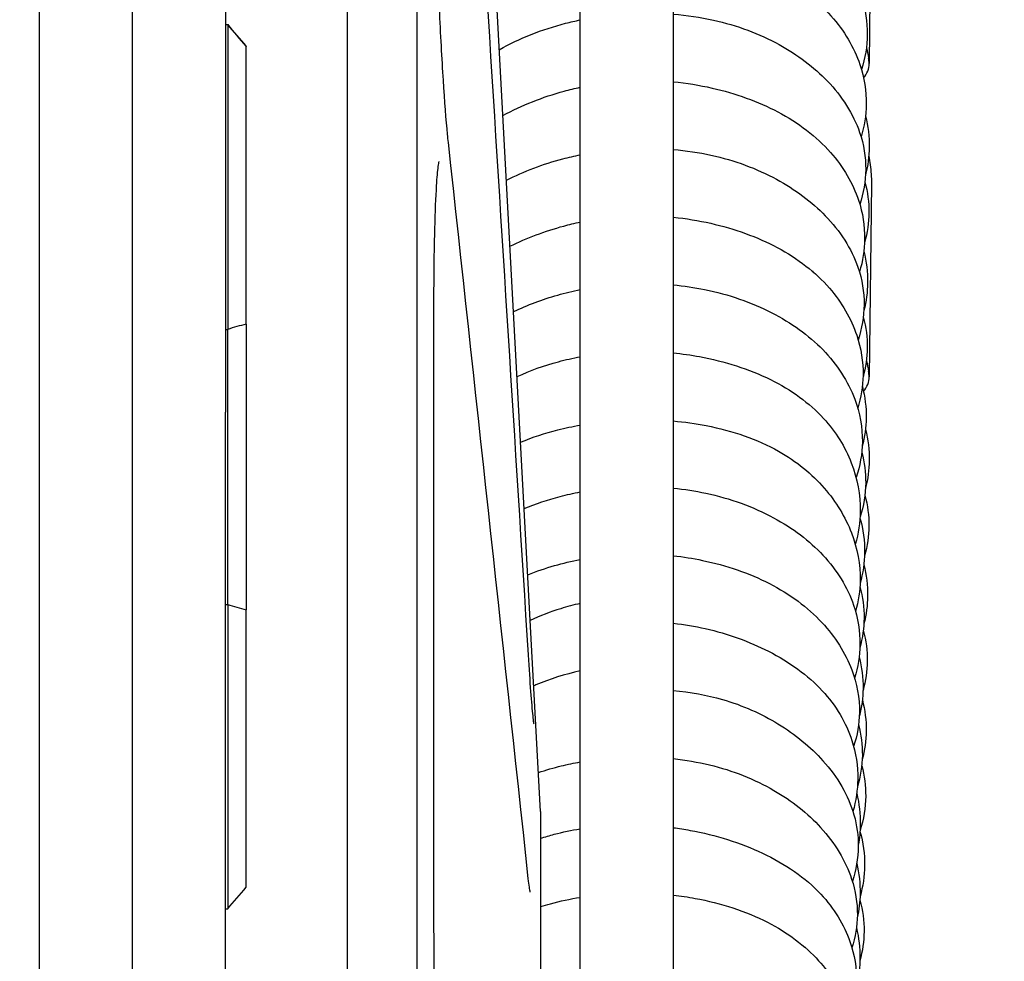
# Model space of a CAD drawing. Header units: millimetres. Extents: x 49320 to 60117, y -4209 to 20568.
# Tile 58 of 252: x 52407.69 to 52411.92, y -1960.3 to -1956.25. Entities that reach past the tile are written whole.
import ezdxf

# ---------------------------------------------------------------- set-up
doc = ezdxf.new("R2010")
doc.units = ezdxf.units.MM
doc.layers.add('_mt_hatch żelbet', color=8, linetype='Continuous', lineweight=9)
doc.layers.add('_mt_widok', color=253, linetype='Continuous')
doc.layers.add('ARCATA', color=4, linetype='Continuous')

# ---------------------------------------------------------------- blocks, each defined once
blk = doc.blocks.new('WINDA 1 DZ')
at = {"layer": 'ARCATA', "color": 5, "true_color": 0x1414ff}
for p, q in [((172.525, 65.0677), (172.525, 88.1177)), ((172.525, 65.0696), (172.525, 88.1158)), ((172.825, 65.0677), (172.825, 88.1177)), ((173.3548, 78.3427), (172.825, 88.1177)), ((173.525, 65.3942), (173.525, 87.7172)), ((173.925, 87.7172), (173.925, 65.3942)), ((171.2, 83.5191), (171.2, 76.4648)), ((171.2, 83.5191), (171.2, 76.4648)), ((172, 82.7227), (172, 80.059)), ((172, 82.7227), (172, 80.059)), ((174.7764, 82.3877), (174.7668, 81.5573)), ((171.6, 82.212), (171.6, 77.3474)), ((171.6, 82.212), (171.6, 77.3474)), ((172, 81.7242), (172.01, 81.7242)), ((172, 81.7242), (172.01, 81.7242)), ((172, 81.7238), (172.01, 81.7238)), ((172, 81.7238), (172.01, 81.7238)), ((172.01, 81.7238), (172.01, 81.7242)), ((172.01, 81.7238), (172.01, 81.7242)), ((172.01, 81.7238), (172.01, 80.4144)), ((172.01, 81.7238), (172.01, 80.4144)), ((172.09, 81.6309), (172.09, 81.6305)), ((172.09, 81.6309), (172.09, 81.6305)), ((172.09, 80.4372), (172.09, 81.6305)), ((172.09, 80.4372), (172.09, 81.6305)), ((174.7764, 81.0415), (174.7668, 80.211)), ((172, 80.4144), (172.01, 80.4144)), ((172, 80.4144), (172.01, 80.4144)), ((172.01, 79.2325), (172.01, 80.4144)), ((172.01, 79.2325), (172.01, 80.4144)), ((172.09, 80.4372), (172.09, 79.2098)), ((172.09, 80.4372), (172.09, 79.2098)), ((172, 77.074), (172, 80.059)), ((172, 77.074), (172, 80.059)), ((172, 79.2325), (172.01, 79.2325)), ((172, 79.2325), (172.01, 79.2325)), ((172.01, 79.2325), (172.01, 77.9238)), ((172.01, 79.2325), (172.01, 77.9238)), ((172.09, 78.0171), (172.09, 79.2098)), ((172.09, 78.0171), (172.09, 79.2098)), ((173.3548, 78.3427), (173.3548, 74.8427)), ((173.3548, 78.3427), (173.3548, 74.8427)), ((172, 77.9238), (172.01, 77.9238)), ((172, 77.9238), (172.01, 77.9238))]:
    blk.add_line(p, q, dxfattribs=at)
for centre in [(174.6743, 81.5576), (174.6743, 80.2113)]:
    blk.add_arc(centre, 0.0925, 317.3493, 359.9302, dxfattribs=at)
for centre, major_axis, ratio, start_param, end_param in [((174.3455, 78.999), (3.1431, -3.6672), 0.000058, 2.37121, 2.40848), ((174.3455, 78.999), (3.1431, -3.6672), 0.000058, 2.37121, 2.40848), ((174.3455, 79.0001), (3.1431, -3.6663), 0.000118, 3.874912, 3.912181), ((174.3455, 79.0001), (3.1431, -3.6663), 0.000118, 3.874912, 3.912181), ((174.6743, 81.5576), (0.0925, -0.0001), 0.660332, 0, 0.093274), ((172.795, 80.4906), (0.1, 0), 0.380937, 6.28316, 6.283245), ((172.795, 80.4906), (0.1, 0), 0.380937, 6.28316, 6.283245), ((174.1103, 78.2119), (-2.7789, 1.711), 0.5492, 5.798146, 5.836466), ((174.1103, 78.2119), (-2.7789, 1.711), 0.5492, 5.798146, 5.836466), ((174.6743, 80.2113), (0.0925, -0.0001), 0.660332, 0, 0.093274), ((174.1103, 81.4363), (2.7787, 1.7132), 0.548878, 3.58808, 3.6264), ((174.1103, 81.4363), (2.7787, 1.7132), 0.548878, 3.58808, 3.6264), ((174.3455, 80.649), (-3.1431, -3.6672), 0.000058, 0.733113, 0.770383), ((174.3455, 80.649), (-3.1431, -3.6672), 0.000058, 0.733113, 0.770383)]:
    blk.add_ellipse(centre, major_axis=major_axis, ratio=ratio, start_param=start_param, end_param=end_param, dxfattribs=at)
for points in [[(172.9575, 84.5024), (173.072, 82.6734), (173.1866, 80.8444), (173.301, 79.0153)], [(172.9575, 84.5024), (173.072, 82.6734), (173.1866, 80.8444), (173.301, 79.0153)], [(174.7546, 81.6246), (174.7586, 81.6096), (174.762, 81.5945), (174.7645, 81.5793)], [(172.9571, 81.2179), (173.0716, 80.1634), (173.1862, 79.1089), (173.3006, 78.0544)], [(172.9571, 81.2179), (173.0716, 80.1634), (173.1862, 79.1089), (173.3006, 78.0544)], [(174.5259, 80.6629), (174.5255, 80.6626), (174.5252, 80.6623), (174.5248, 80.662)], [(174.5261, 80.6609), (174.5262, 80.6612), (174.5264, 80.6614), (174.5265, 80.6617)], [(172.895, 80.4906), (172.895, 79.6712), (172.895, 78.8008), (172.895, 77.9225)], [(172.895, 80.4906), (172.895, 79.6712), (172.895, 78.8008), (172.895, 77.9225)], [(174.5208, 80.3725), (174.5205, 80.3722), (174.5201, 80.3719), (174.5197, 80.3716)], [(174.5208, 80.3707), (174.521, 80.371), (174.5211, 80.3713), (174.5213, 80.3716)], [(174.7546, 80.2783), (174.7586, 80.2633), (174.762, 80.2483), (174.7645, 80.2331)], [(174.4929, 77.7569), (174.4933, 77.7576), (174.4936, 77.7583), (174.494, 77.759)]]:
    blk.add_open_spline(points, degree=3, dxfattribs=at)
for points, knots in [([(172.895, 82.8167), (172.895, 82.7215), (172.8959, 82.6126), (172.8996, 82.3855), (172.9025, 82.2643), (172.9096, 82.0259), (172.914, 81.9056), (172.9239, 81.6828), (172.9295, 81.5771), (172.9412, 81.3946), (172.9474, 81.3148), (172.9547, 81.2404), (172.9559, 81.2288), (172.9571, 81.2179)], [0, 0, 0, 0, 0.361025, 0.361025, 0.720258, 0.720258, 1.076432, 1.076432, 1.427622, 1.427622, 1.772157, 1.772157, 1.839515, 1.839515, 1.839515, 1.839515]), ([(172.895, 82.8167), (172.895, 82.7215), (172.8959, 82.6126), (172.8996, 82.3855), (172.9025, 82.2643), (172.9096, 82.0259), (172.914, 81.9056), (172.9239, 81.6828), (172.9295, 81.5771), (172.9412, 81.3946), (172.9474, 81.3148), (172.9547, 81.2404), (172.9559, 81.2288), (172.9571, 81.2179)], [0, 0, 0, 0, 0.361025, 0.361025, 0.720258, 0.720258, 1.076432, 1.076432, 1.427622, 1.427622, 1.772157, 1.772157, 1.839515, 1.839515, 1.839515, 1.839515]), ([(173.925, 82.3505), (173.9862, 82.3458), (174.0465, 82.3371), (174.207, 82.3017), (174.3041, 82.2651), (174.4676, 82.1745), (174.5378, 82.1211), (174.657, 81.9959), (174.7053, 81.9208), (174.7505, 81.7896), (174.7593, 81.7351), (174.7581, 81.6311), (174.7493, 81.5801), (174.7332, 81.531)], [400.901181, 400.901181, 400.901181, 400.901181, 401.086261, 401.086261, 401.413473, 401.413473, 401.720454, 401.720454, 402.055212, 402.055212, 402.273995, 402.273995, 402.481789, 402.481789, 402.481789, 402.481789]), ([(173.925, 82.0604), (173.9845, 82.0551), (174.0431, 82.0459), (174.2, 82.0103), (174.2958, 81.9751), (174.4663, 81.8845), (174.5434, 81.8272), (174.6594, 81.6983), (174.7016, 81.6266), (174.7453, 81.4964), (174.7547, 81.4382), (174.7533, 81.3343), (174.746, 81.2873), (174.7321, 81.2415)], [394.720269, 394.720269, 394.720269, 394.720269, 394.900801, 394.900801, 395.223089, 395.223089, 395.552927, 395.552927, 395.868108, 395.868108, 396.105123, 396.105123, 396.296232, 396.296232, 396.296232, 396.296232]), ([(173.925, 81.7689), (173.9837, 81.7642), (174.0415, 81.7557), (174.199, 81.721), (174.2955, 81.6846), (174.4591, 81.5945), (174.5297, 81.5411), (174.6498, 81.4158), (174.6985, 81.3406), (174.7437, 81.209), (174.7524, 81.1544), (174.7512, 81.0507), (174.7426, 81), (174.7268, 80.9512)], [388.539588, 388.539588, 388.539588, 388.539588, 388.717147, 388.717147, 389.042499, 389.042499, 389.350357, 389.350357, 389.686007, 389.686007, 389.905131, 389.905131, 390.111736, 390.111736, 390.111736, 390.111736]), ([(173.1774, 81.6159), (173.2636, 81.6651), (173.3613, 81.7036), (173.4829, 81.7349), (173.5038, 81.7398), (173.525, 81.7442)], [387.7573482, 387.7573482, 387.7573482, 387.7573482, 388.0730175, 388.0730175, 388.1379171, 388.1379171, 388.1379171, 388.1379171]), ([(174.7663, 81.5636), (174.7662, 81.5661), (174.7659, 81.5685), (174.7657, 81.5709), (174.7653, 81.5737), (174.7649, 81.5765), (174.7645, 81.5793)], [0, 0, 0, 0, 0.02311203, 0.02311203, 0.02311203, 0.04939828, 0.04939828, 0.04939828, 0.04939828]), ([(173.1927, 81.3334), (173.2742, 81.3772), (173.3639, 81.4128), (173.4792, 81.4444), (173.502, 81.4499), (173.525, 81.4549)], [381.5939425, 381.5939425, 381.5939425, 381.5939425, 381.886318, 381.886318, 381.9570312, 381.9570312, 381.9570312, 381.9570312]), ([(173.925, 81.4783), (173.9817, 81.4728), (174.0376, 81.4638), (174.1926, 81.4286), (174.2891, 81.3937), (174.4626, 81.3022), (174.5409, 81.2427), (174.6555, 81.1128), (174.6968, 81.0424), (174.7392, 80.9151), (174.7479, 80.8586), (174.7467, 80.7556), (174.7394, 80.7076), (174.7252, 80.661)], [382.358907, 382.358907, 382.358907, 382.358907, 382.531501, 382.531501, 382.855511, 382.855511, 383.192948, 383.192948, 383.502514, 383.502514, 383.731667, 383.731667, 383.92718, 383.92718, 383.92718, 383.92718]), ([(174.7508, 81.3314), (174.762, 81.2872), (174.7674, 81.2421), (174.7664, 81.1578), (174.7611, 81.1178), (174.751, 81.0785)], [420.6564352, 420.6564352, 420.6564352, 420.6564352, 420.8408195, 420.8408195, 421.0039318, 421.0039318, 421.0039318, 421.0039318]), ([(173.2078, 81.0551), (173.2832, 81.0939), (173.3658, 81.125), (173.4752, 81.1536), (173.5, 81.1593), (173.525, 81.1644)], [375.4335831, 375.4335831, 375.4335831, 375.4335831, 375.6998389, 375.6998389, 375.776453, 375.776453, 375.776453, 375.776453]), ([(173.925, 81.1874), (173.9801, 81.1827), (174.0345, 81.1746), (174.1883, 81.141), (174.2844, 81.105), (174.4486, 81.0158), (174.52, 80.9625), (174.6413, 80.8373), (174.6907, 80.762), (174.7367, 80.6294), (174.7455, 80.5741), (174.7443, 80.4691), (174.7356, 80.4179), (174.7195, 80.3685)], [376.178029, 376.178029, 376.178029, 376.178029, 376.345096, 376.345096, 376.668689, 376.668689, 376.977799, 376.977799, 377.314364, 377.314364, 377.53658, 377.53658, 377.745581, 377.745581, 377.745581, 377.745581]), ([(174.7649, 81.1585), (174.7674, 81.1463), (174.7696, 81.1341), (174.775, 81.0952), (174.7767, 81.0683), (174.7764, 81.0415)], [2.7553889, 2.7553889, 2.7553889, 2.7553889, 2.8043191, 2.8043191, 2.9098715, 2.9098715, 2.9098715, 2.9098715]), ([(172.9173, 81.1364), (172.9173, 81.1364), (172.9172, 81.1358), (172.9162, 81.1314), (172.9149, 81.1238), (172.9111, 81.0948), (172.9086, 81.0664), (172.9034, 80.9827), (172.9008, 80.9198), (172.8968, 80.7659), (172.8955, 80.6704), (172.895, 80.5427), (172.895, 80.5168), (172.895, 80.4906)], [0.180125, 0.180125, 0.180125, 0.180125, 0.217653, 0.217653, 0.335939, 0.335939, 0.557217, 0.557217, 0.864824, 0.864824, 1.209418, 1.209418, 1.294564, 1.294564, 1.294564, 1.294564]), ([(172.9173, 81.1364), (172.9173, 81.1364), (172.9172, 81.1358), (172.9162, 81.1314), (172.9149, 81.1238), (172.9111, 81.0948), (172.9086, 81.0664), (172.9034, 80.9827), (172.9008, 80.9198), (172.8968, 80.7659), (172.8955, 80.6704), (172.895, 80.5427), (172.895, 80.5168), (172.895, 80.4906)], [0.180125, 0.180125, 0.180125, 0.180125, 0.217653, 0.217653, 0.335939, 0.335939, 0.557217, 0.557217, 0.864824, 0.864824, 1.209418, 1.209418, 1.294564, 1.294564, 1.294564, 1.294564]), ([(174.7482, 81.0476), (174.7602, 81.0044), (174.7661, 80.9598), (174.7651, 80.8731), (174.7586, 80.83), (174.7469, 80.7879)], [414.46363, 414.46363, 414.46363, 414.46363, 414.6429859, 414.6429859, 414.8190551, 414.8190551, 414.8190551, 414.8190551]), ([(173.2232, 80.7715), (173.2957, 80.8073), (173.3737, 80.8367), (173.4775, 80.8648), (173.5011, 80.8704), (173.525, 80.8754)], [369.2695794, 369.2695794, 369.2695794, 369.2695794, 369.5226308, 369.5226308, 369.5957995, 369.5957995, 369.5957995, 369.5957995]), ([(173.925, 80.8964), (173.9798, 80.8908), (174.0338, 80.882), (174.1882, 80.847), (174.2858, 80.8117), (174.4595, 80.7192), (174.5371, 80.6594), (174.6491, 80.53), (174.689, 80.4607), (174.7319, 80.333), (174.7413, 80.2746), (174.74, 80.1697), (174.7323, 80.1218), (174.7177, 80.0754)], [369.997598, 369.997598, 369.997598, 369.997598, 370.164542, 370.164542, 370.492165, 370.492165, 370.828568, 370.828568, 371.133049, 371.133049, 371.370828, 371.370828, 371.564853, 371.564853, 371.564853, 371.564853]), ([(174.7438, 80.7498), (174.7552, 80.7053), (174.7607, 80.6598), (174.7596, 80.575), (174.7543, 80.5347), (174.744, 80.4952)], [408.2887669, 408.2887669, 408.2887669, 408.2887669, 408.4746124, 408.4746124, 408.6385857, 408.6385857, 408.6385857, 408.6385857]), ([(173.2384, 80.4905), (173.2986, 80.5192), (173.3625, 80.5433), (173.4599, 80.5711), (173.4923, 80.5789), (173.525, 80.5854)], [363.1074861, 363.1074861, 363.1074861, 363.1074861, 363.3151801, 363.3151801, 363.4152916, 363.4152916, 363.4152916, 363.4152916]), ([(173.925, 80.6057), (173.9706, 80.6013), (174.0155, 80.5947), (174.1626, 80.565), (174.2612, 80.5306), (174.4319, 80.4427), (174.507, 80.3888), (174.6291, 80.2641), (174.6763, 80.1911), (174.727, 80.0552), (174.7382, 79.9925), (174.7368, 79.8792), (174.7276, 79.8273), (174.7107, 79.7774)], [363.81684, 363.81684, 363.81684, 363.81684, 363.955393, 363.955393, 364.282781, 364.282781, 364.600679, 364.600679, 364.926251, 364.926251, 365.180763, 365.180763, 365.391486, 365.391486, 365.391486, 365.391486]), ([(174.7414, 80.4671), (174.7534, 80.4238), (174.7592, 80.3793), (174.7582, 80.293), (174.7519, 80.2503), (174.7404, 80.2086)], [402.0944809, 402.0944809, 402.0944809, 402.0944809, 402.2739954, 402.2739954, 402.4483022, 402.4483022, 402.4483022, 402.4483022]), ([(173.925, 80.3134), (173.9632, 80.3096), (174.001, 80.3042), (174.1464, 80.2773), (174.2509, 80.244), (174.4313, 80.1549), (174.5102, 80.0977), (174.6232, 79.9742), (174.6636, 79.9089), (174.7163, 79.7738), (174.7294, 79.7026), (174.7278, 79.5852), (174.7207, 79.5373), (174.707, 79.4906)], [357.638276, 357.638276, 357.638276, 357.638276, 357.75469, 357.75469, 358.095913, 358.095913, 358.426646, 358.426646, 358.717869, 358.717869, 359.008189, 359.008189, 359.204123, 359.204123, 359.204123, 359.204123]), ([(173.2535, 80.2112), (173.3101, 80.2373), (173.37, 80.2591), (173.4621, 80.2838), (173.4934, 80.2909), (173.525, 80.2968)], [356.9473232, 356.9473232, 356.9473232, 356.9473232, 357.1402672, 357.1402672, 357.2366763, 357.2366763, 357.2366763, 357.2366763]), ([(174.7663, 80.2174), (174.7662, 80.2199), (174.7659, 80.2222), (174.7657, 80.2247), (174.7653, 80.2275), (174.7649, 80.2303), (174.7645, 80.2331)], [0, 0, 0, 0, 0.02311203, 0.02311203, 0.02311203, 0.04939828, 0.04939828, 0.04939828, 0.04939828]), ([(174.7376, 80.1689), (174.7489, 80.1246), (174.7545, 80.0793), (174.7534, 79.9936), (174.7477, 79.9524), (174.7369, 79.912)], [395.9202392, 395.9202392, 395.9202392, 395.9202392, 396.1051234, 396.1051234, 396.2730164, 396.2730164, 396.2730164, 396.2730164]), ([(173.925, 80.0209), (173.9731, 80.0166), (174.0207, 80.0099), (174.1787, 79.979), (174.2865, 79.9423), (174.4546, 79.8474), (174.5212, 79.7926), (174.6251, 79.6734), (174.6645, 79.608), (174.7159, 79.4739), (174.7289, 79.4041), (174.7273, 79.291), (174.7208, 79.2463), (174.7081, 79.2026)], [351.459542, 351.459542, 351.459542, 351.459542, 351.605677, 351.605677, 351.958894, 351.958894, 352.259782, 352.259782, 352.551985, 352.551985, 352.837033, 352.837033, 353.018756, 353.018756, 353.018756, 353.018756]), ([(173.2688, 79.9297), (173.3202, 79.9509), (173.3741, 79.9685), (173.4604, 79.9905), (173.4925, 79.9975), (173.525, 80.0034)], [350.7882914, 350.7882914, 350.7882914, 350.7882914, 350.9593717, 350.9593717, 351.0582175, 351.0582175, 351.0582175, 351.0582175]), ([(174.7508, 79.9851), (174.762, 79.941), (174.7674, 79.8958), (174.7664, 79.8115), (174.7611, 79.7715), (174.751, 79.7323)], [420.6564352, 420.6564352, 420.6564352, 420.6564352, 420.8408195, 420.8408195, 421.0039318, 421.0039318, 421.0039318, 421.0039318]), ([(174.7348, 79.8858), (174.7466, 79.8427), (174.7523, 79.7984), (174.7512, 79.7051), (174.7428, 79.6552), (174.7274, 79.6069)], [389.7262596, 389.7262596, 389.7262596, 389.7262596, 389.9051315, 389.9051315, 390.1088764, 390.1088764, 390.1088764, 390.1088764]), ([(173.925, 79.7323), (173.9726, 79.7274), (174.0194, 79.7201), (174.1696, 79.6881), (174.2695, 79.652), (174.4378, 79.5607), (174.5101, 79.506), (174.628, 79.3803), (174.6737, 79.3064), (174.7186, 79.1743), (174.7278, 79.1166), (174.7265, 79.0116), (174.7187, 78.963), (174.7038, 78.9158)], [345.279716, 345.279716, 345.279716, 345.279716, 345.424593, 345.424593, 345.757911, 345.757911, 346.072198, 346.072198, 346.397663, 346.397663, 346.631921, 346.631921, 346.829747, 346.829747, 346.829747, 346.829747]), ([(173.2843, 79.6444), (173.3339, 79.665), (173.3856, 79.6825), (173.4668, 79.7038), (173.4958, 79.7103), (173.525, 79.7158)], [344.623551, 344.623551, 344.623551, 344.623551, 344.7889954, 344.7889954, 344.8781621, 344.8781621, 344.8781621, 344.8781621]), ([(174.7482, 79.7013), (174.7602, 79.6581), (174.7661, 79.6136), (174.7651, 79.5268), (174.7586, 79.4837), (174.7469, 79.4416)], [414.46363, 414.46363, 414.46363, 414.46363, 414.6429859, 414.6429859, 414.8190551, 414.8190551, 414.8190551, 414.8190551]), ([(174.7272, 79.6035), (174.7411, 79.5553), (174.7479, 79.5057), (174.7467, 79.412), (174.7402, 79.3669), (174.7276, 79.3228)], [383.5299151, 383.5299151, 383.5299151, 383.5299151, 383.7316671, 383.7316671, 383.9159374, 383.9159374, 383.9159374, 383.9159374]), ([(173.2997, 79.3603), (173.3372, 79.375), (173.3757, 79.3881), (173.4508, 79.4097), (173.4876, 79.4185), (173.525, 79.4258)], [338.4592731, 338.4592731, 338.4592731, 338.4592731, 338.5831126, 338.5831126, 338.6969755, 338.6969755, 338.6969755, 338.6969755]), ([(173.925, 79.4418), (173.9675, 79.4371), (174.0095, 79.4303), (174.1529, 79.4003), (174.2512, 79.3666), (174.4257, 79.2774), (174.5031, 79.2197), (174.6205, 79.0933), (174.6644, 79.0241), (174.7141, 78.8924), (174.7258, 78.8298), (174.7244, 78.7192), (174.7157, 78.67), (174.7, 78.6225)], [339.098724, 339.098724, 339.098724, 339.098724, 339.228593, 339.228593, 339.554796, 339.554796, 339.886098, 339.886098, 340.196021, 340.196021, 340.449347, 340.449347, 340.648831, 340.648831, 340.648831, 340.648831]), ([(174.7438, 79.4036), (174.7552, 79.3591), (174.7607, 79.3136), (174.7596, 79.2287), (174.7543, 79.1885), (174.744, 79.149)], [408.2887669, 408.2887669, 408.2887669, 408.2887669, 408.4746124, 408.4746124, 408.6385857, 408.6385857, 408.6385857, 408.6385857]), ([(174.7269, 79.309), (174.7394, 79.2646), (174.7454, 79.2188), (174.7444, 79.1312), (174.7382, 79.0884), (174.7268, 79.0466)], [377.3518151, 377.3518151, 377.3518151, 377.3518151, 377.5365802, 377.5365802, 377.7114607, 377.7114607, 377.7114607, 377.7114607]), ([(173.525, 79.2367), (173.4965, 79.2302), (173.4685, 79.2227), (173.396, 79.2001), (173.3521, 79.1832), (173.3103, 79.1639)], [74.4914771, 74.4914771, 74.4914771, 74.4914771, 74.5793469, 74.5793469, 74.7245944, 74.7245944, 74.7245944, 74.7245944]), ([(173.925, 79.1517), (173.9718, 79.1464), (174.0179, 79.1387), (174.1596, 79.1065), (174.2522, 79.0732), (174.4237, 78.9854), (174.5034, 78.928), (174.6244, 78.7979), (174.6678, 78.7242), (174.71, 78.5939), (174.7184, 78.5375), (174.7172, 78.4355), (174.7102, 78.3886), (174.6971, 78.343)], [332.917456, 332.917456, 332.917456, 332.917456, 333.060218, 333.060218, 333.371305, 333.371305, 333.70778, 333.70778, 334.028581, 334.028581, 334.258444, 334.258444, 334.450242, 334.450242, 334.450242, 334.450242]), ([(174.7414, 79.1208), (174.7534, 79.0776), (174.7592, 79.033), (174.7582, 78.9467), (174.7519, 78.904), (174.7404, 78.8624)], [402.0944809, 402.0944809, 402.0944809, 402.0944809, 402.2739954, 402.2739954, 402.4483022, 402.4483022, 402.4483022, 402.4483022]), ([(173.301, 79.0153), (173.3047, 78.9568), (173.3084, 78.9031), (173.3151, 78.8147), (173.3183, 78.7785), (173.3221, 78.7419), (173.3232, 78.7324), (173.3246, 78.7224), (173.325, 78.7197), (173.325, 78.7197)], [0, 0, 0, 0, 0.203638, 0.203638, 0.4056581, 0.4056581, 0.502622, 0.502622, 0.5642948, 0.5642948, 0.5642948, 0.5642948]), ([(174.7236, 79.0074), (174.7354, 78.9624), (174.7412, 78.9163), (174.7401, 78.8315), (174.7347, 78.7919), (174.7246, 78.7531)], [371.1826902, 371.1826902, 371.1826902, 371.1826902, 371.3708277, 371.3708277, 371.5316667, 371.5316667, 371.5316667, 371.5316667]), ([(173.525, 78.9467), (173.459, 78.9321), (173.3946, 78.9118), (173.3318, 78.8854), (173.3287, 78.884), (173.3256, 78.8827)], [79.7073537, 79.7073537, 79.7073537, 79.7073537, 79.911079, 79.911079, 79.9217728, 79.9217728, 79.9217728, 79.9217728]), ([(173.925, 78.8622), (173.9979, 78.856), (174.0695, 78.8433), (174.2231, 78.799), (174.3039, 78.7626), (174.4493, 78.674), (174.5149, 78.6201), (174.6304, 78.4914), (174.6779, 78.4116), (174.7142, 78.2835), (174.7203, 78.2373), (174.7192, 78.1419), (174.7105, 78.0915), (174.6945, 78.0429)], [326.732786, 326.732786, 326.732786, 326.732786, 326.953186, 326.953186, 327.239176, 327.239176, 327.538629, 327.538629, 327.886294, 327.886294, 328.073236, 328.073236, 328.278141, 328.278141, 328.278141, 328.278141]), ([(174.7376, 78.8226), (174.7489, 78.7783), (174.7545, 78.733), (174.7534, 78.6474), (174.7477, 78.6062), (174.7369, 78.5657)], [395.9202392, 395.9202392, 395.9202392, 395.9202392, 396.1051234, 396.1051234, 396.2730164, 396.2730164, 396.2730164, 396.2730164]), ([(174.7214, 78.7158), (174.7325, 78.6725), (174.738, 78.6282), (174.7369, 78.5389), (174.7296, 78.4931), (174.7163, 78.4486)], [365.0004435, 365.0004435, 365.0004435, 365.0004435, 365.1807626, 365.1807626, 365.3670662, 365.3670662, 365.3670662, 365.3670662]), ([(173.3457, 78.5102), (173.3779, 78.521), (173.4107, 78.5304), (173.4705, 78.545), (173.4976, 78.5508), (173.525, 78.5557)], [319.9724083, 319.9724083, 319.9724083, 319.9724083, 320.0755304, 320.0755304, 320.1588122, 320.1588122, 320.1588122, 320.1588122]), ([(173.925, 78.5697), (173.978, 78.564), (174.0301, 78.5551), (174.1808, 78.5189), (174.2755, 78.481), (174.4349, 78.3886), (174.5031, 78.3344), (174.6189, 78.2077), (174.6654, 78.1319), (174.708, 78.0021), (174.7166, 77.9496), (174.7154, 77.8504), (174.7072, 77.8029), (174.6927, 77.757)], [320.560257, 320.560257, 320.560257, 320.560257, 320.721788, 320.721788, 321.045504, 321.045504, 321.350919, 321.350919, 321.686629, 321.686629, 321.898343, 321.898343, 322.091568, 322.091568, 322.091568, 322.091568]), ([(174.7348, 78.5396), (174.7466, 78.4965), (174.7523, 78.4521), (174.7512, 78.3588), (174.7428, 78.3089), (174.7274, 78.2607)], [389.7262596, 389.7262596, 389.7262596, 389.7262596, 389.9051315, 389.9051315, 390.1088764, 390.1088764, 390.1088764, 390.1088764]), ([(174.7133, 78.4205), (174.7239, 78.3762), (174.729, 78.331), (174.728, 78.257), (174.7252, 78.2276), (174.7198, 78.1983)], [358.8229291, 358.8229291, 358.8229291, 358.8229291, 359.0081887, 359.0081887, 359.1292411, 359.1292411, 359.1292411, 359.1292411]), ([(173.3548, 78.2272), (173.3741, 78.2335), (173.3936, 78.2393), (173.4498, 78.2543), (173.4872, 78.2622), (173.525, 78.2684)], [313.8052776, 313.8052776, 313.8052776, 313.8052776, 313.8670159, 313.8670159, 313.9815583, 313.9815583, 313.9815583, 313.9815583]), ([(173.925, 78.273), (173.9493, 78.2698), (173.9733, 78.266), (174.1072, 78.2414), (174.2135, 78.2083), (174.4054, 78.118), (174.4931, 78.0581), (174.6161, 77.9264), (174.6588, 77.8564), (174.7037, 77.7277), (174.7134, 77.6691), (174.7121, 77.5611), (174.7035, 77.5102), (174.6874, 77.4611)], [314.38374, 314.38374, 314.38374, 314.38374, 314.458407, 314.458407, 314.805358, 314.805358, 315.163194, 315.163194, 315.471441, 315.471441, 315.709278, 315.709278, 315.915604, 315.915604, 315.915604, 315.915604]), ([(174.7272, 78.2572), (174.7411, 78.2091), (174.7479, 78.1594), (174.7467, 78.0658), (174.7402, 78.0206), (174.7276, 77.9765)], [383.5299151, 383.5299151, 383.5299151, 383.5299151, 383.7316671, 383.7316671, 383.9159374, 383.9159374, 383.9159374, 383.9159374]), ([(174.7134, 78.1196), (174.7236, 78.0764), (174.7285, 78.0324), (174.7274, 77.9545), (174.7234, 77.9198), (174.7156, 77.8855)], [352.6567488, 352.6567488, 352.6567488, 352.6567488, 352.8370333, 352.8370333, 352.9785199, 352.9785199, 352.9785199, 352.9785199]), ([(173.3006, 78.0544), (173.3022, 78.04), (173.3038, 78.0276), (173.3065, 78.0086), (173.3078, 78.0016), (173.3088, 77.9973), (173.3089, 77.9966), (173.3089, 77.9966)], [0, 0, 0, 0, 0.0909737, 0.0909737, 0.1780185, 0.1780185, 0.2072439, 0.2072439, 0.2072439, 0.2072439]), ([(173.3548, 77.9343), (173.3688, 77.9386), (173.3829, 77.9427), (173.4389, 77.9577), (173.4817, 77.9668), (173.525, 77.9738)], [307.6251128, 307.6251128, 307.6251128, 307.6251128, 307.6696305, 307.6696305, 307.8008172, 307.8008172, 307.8008172, 307.8008172]), ([(173.925, 77.9832), (173.9567, 77.9796), (173.988, 77.975), (174.13, 77.9489), (174.2373, 77.9144), (174.416, 77.8227), (174.4911, 77.7657), (174.603, 77.643), (174.6446, 77.5772), (174.6954, 77.447), (174.7077, 77.3818), (174.7063, 77.2699), (174.6985, 77.2215), (174.6839, 77.1746)], [308.202427, 308.202427, 308.202427, 308.202427, 308.299257, 308.299257, 308.649272, 308.649272, 308.97247, 308.97247, 309.267671, 309.267671, 309.530639, 309.530639, 309.727779, 309.727779, 309.727779, 309.727779]), ([(174.7269, 77.9628), (174.7394, 77.9183), (174.7454, 77.8725), (174.7444, 77.7849), (174.7382, 77.7421), (174.7268, 77.7004)], [377.3518151, 377.3518151, 377.3518151, 377.3518151, 377.5365802, 377.5365802, 377.7114607, 377.7114607, 377.7114607, 377.7114607]), ([(172.895, 77.9225), (172.895, 77.8027), (172.8959, 77.6786), (172.8997, 77.4426), (172.9025, 77.3274), (172.9096, 77.1218), (172.914, 77.0283), (172.9238, 76.8764), (172.9293, 76.815), (172.9372, 76.7561), (172.9397, 76.7416), (172.9424, 76.7297), (172.9432, 76.7272), (172.9432, 76.7272)], [0, 0, 0, 0, 0.362528, 0.362528, 0.722245, 0.722245, 1.076993, 1.076993, 1.423489, 1.423489, 1.583191, 1.583191, 1.659695, 1.659695, 1.659695, 1.659695]), ([(172.895, 77.9225), (172.895, 77.8027), (172.8959, 77.6786), (172.8997, 77.4426), (172.9025, 77.3274), (172.9096, 77.1218), (172.914, 77.0283), (172.9238, 76.8764), (172.9293, 76.815), (172.9372, 76.7561), (172.9397, 76.7416), (172.9424, 76.7297), (172.9432, 76.7272), (172.9432, 76.7272)], [0, 0, 0, 0, 0.362528, 0.362528, 0.722245, 0.722245, 1.076993, 1.076993, 1.423489, 1.423489, 1.583191, 1.583191, 1.659695, 1.659695, 1.659695, 1.659695]), ([(174.7119, 77.8423), (174.7225, 77.7998), (174.7276, 77.7564), (174.7267, 77.6757), (174.7217, 77.6376), (174.7124, 77.6001)], [346.4550771, 346.4550771, 346.4550771, 346.4550771, 346.6319215, 346.6319215, 346.7872737, 346.7872737, 346.7872737, 346.7872737])]:
    blk.add_open_spline(points, degree=3, knots=knots, dxfattribs=at)

msp = doc.modelspace()

# ---------------------------------------------------------------- hatches: boundary and pattern name
at = {"layer": '_mt_hatch żelbet', "ltscale": 2, "transparency": 33554687}
h = msp.add_hatch(dxfattribs=at)
h.set_pattern_fill('ANSI36', color=8)
h.set_pattern_definition([(45, (55916.9242, 1437.763), (1.683798, 6.173926), [7.9375, -1.5875, 0, -1.5875])])
edge = h.paths.add_edge_path()
edge.add_line((52283.3225, -2023), (52251.5763, -2023))
edge.add_line((52251.5763, -2023), (52251.5763, -1940.6))
edge.add_line((52251.5763, -1940.6), (52249.7263, -1940.6))
edge.add_line((52249.7263, -1940.6), (52249.6763, -1940.55))
edge.add_arc((52249.6263, -1940.55), 0.05, 0, 90)
edge.add_line((52249.6263, -1940.5), (52247.1263, -1940.5))
edge.add_line((52247.1263, -1940.5), (52247.1263, -1940.575))
edge.add_line((52247.1263, -1940.575), (52247.1013, -1940.6))
edge.add_line((52247.1013, -1940.6), (52246.9013, -1940.6))
edge.add_line((52246.9013, -1940.6), (52246.8763, -1940.575))
edge.add_line((52246.8763, -1940.575), (52246.8763, -1940.5))
edge.add_line((52246.8763, -1940.5), (52246.8263, -1940.5))
edge.add_line((52246.8263, -1940.5), (52246.8263, -1939.5))
edge.add_line((52246.8263, -1939.5), (52246.8763, -1939.5))
edge.add_line((52246.8763, -1939.5), (52246.8763, -1939.425))
edge.add_line((52246.8763, -1939.425), (52246.9013, -1939.4))
edge.add_line((52246.9013, -1939.4), (52247.1013, -1939.4))
edge.add_line((52247.1013, -1939.4), (52247.1263, -1939.425))
edge.add_line((52247.1263, -1939.425), (52247.1263, -1939.5))
edge.add_line((52247.1263, -1939.5), (52249.6263, -1939.5))
edge.add_arc((52249.6263, -1939.45), 0.05, 270, 360)
edge.add_line((52249.6763, -1939.45), (52249.7263, -1939.4))
edge.add_line((52249.7263, -1939.4), (52251.5763, -1939.4))
edge.add_line((52251.5763, -1939.4), (52251.5763, -1932.6))
edge.add_line((52251.5763, -1932.6), (52249.7263, -1932.6))
edge.add_line((52249.7263, -1932.6), (52249.6763, -1932.55))
edge.add_arc((52249.6263, -1932.55), 0.05, 0, 90)
edge.add_line((52249.6263, -1932.5), (52247.1263, -1932.5))
edge.add_line((52247.1263, -1932.5), (52247.1263, -1932.575))
edge.add_line((52247.1263, -1932.575), (52247.1013, -1932.6))
edge.add_line((52247.1013, -1932.6), (52246.9013, -1932.6))
edge.add_line((52246.9013, -1932.6), (52246.8763, -1932.575))
edge.add_line((52246.8763, -1932.575), (52246.8763, -1932.5))
edge.add_line((52246.8763, -1932.5), (52246.8263, -1932.5))
edge.add_line((52246.8263, -1932.5), (52246.8263, -1932.625))
edge.add_arc((52246.8013, -1932.625), 0.025, 270, 360, ccw=False)
edge.add_line((52246.8013, -1932.65), (52245.4513, -1932.65))
edge.add_arc((52245.4513, -1932.625), 0.025, 180, 270, ccw=False)
edge.add_line((52245.4263, -1932.6029), (52245.4263, -1932.5039))
edge.add_line((52245.4263, -1932.5039), (52244.1919, -1932.6))
edge.add_arc((52244.1763, -1932.4006), 0.2, 180, 274.4517, ccw=False)
edge.add_line((52243.9763, -1932.4006), (52243.9763, -1931.5994))
edge.add_arc((52244.1763, -1931.5994), 0.2, 85.5483, 180, ccw=False)
edge.add_line((52244.1919, -1931.4), (52245.4263, -1931.4961))
edge.add_line((52245.4263, -1931.4961), (52245.4263, -1931.3756))
edge.add_arc((52245.4513, -1931.375), 0.025, 90, 180, ccw=False)
edge.add_line((52245.4513, -1931.35), (52246.8013, -1931.35))
edge.add_arc((52246.8013, -1931.375), 0.025, 0, 90, ccw=False)
edge.add_line((52246.8263, -1931.375), (52246.8263, -1931.5))
edge.add_line((52246.8263, -1931.5), (52246.8763, -1931.5))
edge.add_line((52246.8763, -1931.5), (52246.8763, -1931.425))
edge.add_line((52246.8763, -1931.425), (52246.9013, -1931.4))
edge.add_line((52246.9013, -1931.4), (52247.1013, -1931.4))
edge.add_line((52247.1013, -1931.4), (52247.1263, -1931.425))
edge.add_line((52247.1263, -1931.425), (52247.1263, -1931.5))
edge.add_line((52247.1263, -1931.5), (52249.6263, -1931.5))
edge.add_arc((52249.6263, -1931.45), 0.05, 270, 360)
edge.add_line((52249.6763, -1931.45), (52249.7263, -1931.4))
edge.add_line((52249.7263, -1931.4), (52251.5763, -1931.4))
edge.add_line((52251.5763, -1931.4), (52251.5763, -1866.25))
edge.add_line((52251.5763, -1866.25), (52249.7263, -1866.25))
edge.add_line((52249.7263, -1866.25), (52249.6763, -1866.2))
edge.add_arc((52249.6263, -1866.2), 0.05, 0, 90)
edge.add_line((52249.6263, -1866.15), (52247.1263, -1866.15))
edge.add_line((52247.1263, -1866.15), (52247.1263, -1866.225))
edge.add_line((52247.1263, -1866.225), (52247.1013, -1866.25))
edge.add_line((52247.1013, -1866.25), (52246.9013, -1866.25))
edge.add_line((52246.9013, -1866.25), (52246.8763, -1866.225))
edge.add_line((52246.8763, -1866.225), (52246.8763, -1866.15))
edge.add_line((52246.8763, -1866.15), (52246.8263, -1866.15))
edge.add_line((52246.8263, -1866.15), (52246.8263, -1866.275))
edge.add_arc((52246.8013, -1866.275), 0.025, 270, 360, ccw=False)
edge.add_line((52246.8013, -1866.3), (52245.4513, -1866.3))
edge.add_arc((52245.4513, -1866.275), 0.025, 180, 270, ccw=False)
edge.add_line((52245.4263, -1866.275), (52245.4263, -1866.1539))
edge.add_line((52245.4263, -1866.1539), (52244.6919, -1866.25))
edge.add_arc((52244.6763, -1866.0506), 0.2, 180, 274.4517, ccw=False)
edge.add_line((52244.4763, -1866.0506), (52244.4763, -1865.2494))
edge.add_arc((52244.6763, -1865.2494), 0.2, 85.5483, 180, ccw=False)
edge.add_line((52244.6919, -1865.05), (52245.4263, -1865.1461))
edge.add_line((52245.4263, -1865.1461), (52245.4263, -1865.025))
edge.add_arc((52245.4513, -1865.025), 0.025, 90, 180, ccw=False)
edge.add_line((52245.4513, -1865), (52246.8013, -1865))
edge.add_arc((52246.8013, -1865.025), 0.025, 0, 90, ccw=False)
edge.add_line((52246.8263, -1865.025), (52246.8263, -1865.15))
edge.add_line((52246.8263, -1865.15), (52246.8763, -1865.15))
edge.add_line((52246.8763, -1865.15), (52246.8763, -1865.075))
edge.add_line((52246.8763, -1865.075), (52246.9013, -1865.05))
edge.add_line((52246.9013, -1865.05), (52247.1013, -1865.05))
edge.add_line((52247.1013, -1865.05), (52247.1263, -1865.075))
edge.add_line((52247.1263, -1865.075), (52247.1263, -1865.15))
edge.add_line((52247.1263, -1865.15), (52249.6263, -1865.15))
edge.add_arc((52249.6263, -1865.1), 0.05, 270, 360)
edge.add_line((52249.6763, -1865.1), (52249.7263, -1865.05))
edge.add_line((52249.7263, -1865.05), (52251.5763, -1865.05))
edge.add_line((52251.5763, -1865.05), (52251.5763, -1856.15))
edge.add_line((52251.5763, -1856.15), (52249.7263, -1856.15))
edge.add_line((52249.7263, -1856.15), (52249.6763, -1856.1))
edge.add_arc((52249.6263, -1856.1), 0.05, 0, 90)
edge.add_line((52249.6263, -1856.05), (52247.1263, -1856.05))
edge.add_line((52247.1263, -1856.05), (52247.1263, -1856.125))
edge.add_line((52247.1263, -1856.125), (52247.1013, -1856.15))
edge.add_line((52247.1013, -1856.15), (52246.9013, -1856.15))
edge.add_line((52246.9013, -1856.15), (52246.8763, -1856.125))
edge.add_line((52246.8763, -1856.125), (52246.8763, -1856.05))
edge.add_line((52246.8763, -1856.05), (52246.8263, -1856.05))
edge.add_line((52246.8263, -1856.05), (52246.8263, -1856.175))
edge.add_arc((52246.8013, -1856.175), 0.025, 270, 360, ccw=False)
edge.add_line((52246.8013, -1856.2), (52246.4455, -1856.2))
edge.add_spline(control_points=[(52246.4364, -1856.189), (52246.4364, -1856.189), (52246.4363, -1856.1889), (52246.4357, -1856.1887), (52246.4348, -1856.1883), (52246.4317, -1856.1873), (52246.4291, -1856.1866), (52246.4222, -1856.1851), (52246.4176, -1856.1842), (52246.407, -1856.1827), (52246.4009, -1856.182), (52246.3886, -1856.1812), (52246.3824, -1856.181), (52246.3763, -1856.181)], knot_values=[0.024008, 0.024008, 0.024008, 0.024008, 0.028269, 0.028269, 0.039404, 0.039404, 0.055597, 0.055597, 0.075883, 0.075883, 0.097542, 0.097542, 0.117485, 0.117485, 0.117485, 0.117485], degree=3, periodic=0)
edge.add_line((52246.3763, -1856.181), (52245.5763, -1856.181))
edge.add_spline(control_points=[(52245.5763, -1856.1983), (52245.5705, -1856.1983), (52245.5646, -1856.1982), (52245.5452, -1856.198), (52245.5321, -1856.1977), (52245.5073, -1856.1965), (52245.4957, -1856.1957), (52245.4749, -1856.1929), (52245.4654, -1856.191), (52245.4509, -1856.1857), (52245.4454, -1856.183), (52245.4364, -1856.1756), (52245.4329, -1856.1717), (52245.4278, -1856.1618), (52245.4263, -1856.1559), (52245.4263, -1856.1503)], knot_values=[0, 0, 0, 0, 0.0173, 0.0173, 0.057137, 0.057137, 0.096974, 0.096974, 0.13681, 0.13681, 0.163111, 0.163111, 0.180869, 0.180869, 0.199184, 0.199184, 0.199184, 0.199184], degree=3, periodic=0)
edge.add_line((52245.4263, -1856.1503), (52245.4263, -1856.0539))
edge.add_line((52245.4263, -1856.0539), (52244.6919, -1856.15))
edge.add_arc((52244.6763, -1855.9506), 0.2, 180, 274.4517, ccw=False)
edge.add_line((52244.4763, -1855.9506), (52244.4763, -1855.1494))
edge.add_arc((52244.6763, -1855.1494), 0.2, 85.5483, 180, ccw=False)
edge.add_line((52244.6919, -1854.95), (52245.4263, -1855.0461))
edge.add_line((52245.4263, -1855.0461), (52245.4263, -1854.925))
edge.add_arc((52245.4513, -1854.925), 0.025, 90, 180, ccw=False)
edge.add_line((52245.4513, -1854.9), (52246.8013, -1854.9))
edge.add_arc((52246.8013, -1854.925), 0.025, 0, 90, ccw=False)
edge.add_line((52246.8263, -1854.925), (52246.8263, -1855.05))
edge.add_line((52246.8263, -1855.05), (52246.8763, -1855.05))
edge.add_line((52246.8763, -1855.05), (52246.8763, -1854.975))
edge.add_line((52246.8763, -1854.975), (52246.9013, -1854.95))
edge.add_line((52246.9013, -1854.95), (52247.1013, -1854.95))
edge.add_line((52247.1013, -1854.95), (52247.1263, -1854.975))
edge.add_line((52247.1263, -1854.975), (52247.1263, -1855.05))
edge.add_line((52247.1263, -1855.05), (52249.6263, -1855.05))
edge.add_arc((52249.6263, -1855), 0.05, 270, 360)
edge.add_line((52249.6763, -1855), (52249.7263, -1854.95))
edge.add_line((52249.7263, -1854.95), (52251.5763, -1854.95))
edge.add_line((52251.5763, -1854.95), (52251.5763, -1829))
edge.add_line((52251.5763, -1829), (52283.3225, -1829))
edge.add_line((52283.3225, -1829), (52283.3225, -1814.1005))
edge.add_line((52283.3225, -1814.1005), (52236.5763, -1814.1005))
edge.add_line((52236.5763, -1814.1005), (52236.5763, -2038))
edge.add_line((52236.5763, -2038), (52283.3225, -2038))
edge.add_line((52283.3225, -2038.0001), (52283.3225, -2023))
h.paths.add_polyline_path([(52431.5763, -1814.1005), (52283.3225, -1814.1005), (52283.3225, -1829), (52416.5763, -1829), (52416.5713, -1929.1), (52416.5713, -1928.2), (52415.3013, -1928.2), (52414.9013, -1928.2), (52415.9013, -1929.2), (52415.9013, -1942.8), (52414.9013, -1943.8), (52415.3013, -1943.8), (52416.5713, -1943.8), (52416.5763, -1942.9), (52416.5763, -2012), (52431.5763, -2027)])
h.paths.add_polyline_path([(52394.7763, -2014.6463), (52434.3763, -2014.6463)])
h.paths.add_polyline_path([(52431.5763, -2038), (52431.5763, -2027), (52416.5763, -2012), (52416.5763, -2023), (52409.5763, -2023), (52409.5763, -2038)])
edge = h.paths.add_edge_path(flags=16)
edge.add_spline(control_points=[(52245.438, -1939.3876), (52245.4384, -1939.3871), (52245.4389, -1939.3867), (52245.4455, -1939.38), (52245.4525, -1939.3759), (52245.4601, -1939.3726)], knot_values=[0.127222, 0.127222, 0.127222, 0.127222, 0.129604, 0.129604, 0.161729, 0.161729, 0.161729, 0.161729], degree=3, periodic=0)
edge = h.paths.add_edge_path(flags=16)
edge.add_arc((52244.1763, -1940.4006), 0.2, 180, 274.4517, ccw=False)
edge.add_line((52243.9763, -1940.4006), (52243.9763, -1939.5994))
edge.add_arc((52244.1763, -1939.5994), 0.2, 85.5483, 180, ccw=False)
edge.add_line((52244.1919, -1939.4), (52245.4263, -1939.4961))
edge.add_line((52245.4263, -1939.4961), (52245.4263, -1940.0967))
edge.add_spline(control_points=[(52245.4263, -1940.0967), (52245.4263, -1940.0972), (52245.4263, -1940.0977), (52245.4265, -1940.1138), (52245.4288, -1940.1293), (52245.4382, -1940.1589), (52245.4451, -1940.173), (52245.4607, -1940.1946), (52245.4681, -1940.2027), (52245.4763, -1940.2099)], knot_values=[0.091168, 0.091168, 0.091168, 0.091168, 0.092523, 0.092523, 0.132421, 0.132421, 0.171812, 0.171812, 0.199493, 0.199493, 0.199493, 0.199493], degree=3, periodic=0)
edge.add_spline(control_points=[(52245.4763, -1940.2099), (52245.4798, -1940.2129), (52245.4833, -1940.2158), (52245.4999, -1940.2277), (52245.5142, -1940.2348), (52245.5444, -1940.2444), (52245.5605, -1940.2469), (52245.5763, -1940.2469)], knot_values=[0, 0, 0, 0, 0.011492, 0.011492, 0.051269, 0.051269, 0.091168, 0.091168, 0.091168, 0.091168], degree=3, periodic=0)
edge.add_line((52245.5763, -1940.2469), (52246.3763, -1940.2469))
edge.add_spline(control_points=[(52246.3763, -1940.2469), (52246.3767, -1940.2469), (52246.3771, -1940.2469), (52246.3826, -1940.247), (52246.3877, -1940.2478), (52246.3975, -1940.2509), (52246.4022, -1940.2532), (52246.4106, -1940.2589), (52246.4143, -1940.2624), (52246.4204, -1940.27), (52246.4226, -1940.2741), (52246.4256, -1940.2824), (52246.4263, -1940.2866), (52246.4263, -1940.2906)], knot_values=[0, 0, 0, 0, 0.001746, 0.001746, 0.02414, 0.02414, 0.046992, 0.046992, 0.070489, 0.070489, 0.093985, 0.093985, 0.117481, 0.117481, 0.117481, 0.117481], degree=3, periodic=0)
edge.add_spline(control_points=[(52246.4263, -1940.2964), (52246.4263, -1940.3017), (52246.4251, -1940.3073), (52246.42, -1940.3174), (52246.4161, -1940.322), (52246.4072, -1940.3292), (52246.4016, -1940.3323), (52246.3893, -1940.3364), (52246.3826, -1940.3374), (52246.3763, -1940.3374)], knot_values=[-0.075489, -0.075489, -0.075489, -0.075489, -0.056592, -0.056592, -0.037695, -0.037695, -0.018848, -0.018848, 0, 0, 0, 0], degree=3, periodic=0)
edge.add_line((52246.3763, -1940.3374), (52245.5763, -1940.3374))
edge.add_spline(control_points=[(52245.5763, -1940.3374), (52245.5576, -1940.3374), (52245.5376, -1940.3404), (52245.5008, -1940.3523), (52245.4841, -1940.3612), (52245.4569, -1940.3815), (52245.4451, -1940.3943), (52245.4298, -1940.4207), (52245.4263, -1940.4342), (52245.4263, -1940.4458)], knot_values=[0.959969, 0.959969, 0.959969, 0.959969, 1.016264, 1.016264, 1.07256, 1.07256, 1.132171, 1.132171, 1.191783, 1.191783, 1.191783, 1.191783], degree=3, periodic=0)
edge.add_line((52245.4263, -1940.4458), (52245.4263, -1940.4864))
edge.add_line((52245.4263, -1940.5039), (52244.1919, -1940.6))
h.paths.add_polyline_path([(52424.0558, -1941.7, -0.437158), (52424.2713, -1941.8994), (52424.2713, -1942.7006, -0.437158), (52424.0558, -1942.9), (52422.8213, -1942.8039), (52422.8213, -1942.925, -0.414214), (52422.7963, -1942.95), (52421.4463, -1942.95, -0.414214), (52421.4213, -1942.925), (52421.4213, -1942.8), (52421.3713, -1942.8), (52421.3713, -1942.875), (52421.3463, -1942.9), (52421.1463, -1942.9), (52421.1213, -1942.875), (52421.1213, -1942.8), (52418.6213, -1942.8, 0.414214), (52418.5713, -1942.85), (52418.5213, -1942.9), (52418.5213, -1941.7), (52418.5713, -1941.75, 0.414214), (52418.6213, -1941.8), (52421.1213, -1941.8), (52421.1213, -1941.725), (52421.1463, -1941.7), (52421.3463, -1941.7), (52421.3713, -1941.725), (52421.3713, -1941.8), (52421.4213, -1941.8), (52421.4213, -1941.675, -0.414214), (52421.4463, -1941.65), (52422.7963, -1941.65, -0.414214), (52422.8213, -1941.675), (52422.8213, -1941.7961)], flags=16)
edge = h.paths.add_edge_path(flags=16)
edge.add_line((52421.5713, -1929.0538), (52422.6713, -1929.0538))
edge.add_spline(control_points=[(52422.6713, -1929.0565), (52422.6848, -1929.0565), (52422.6983, -1929.0568), (52422.7243, -1929.0581), (52422.7368, -1929.0591), (52422.76, -1929.0622), (52422.7706, -1929.0642), (52422.7901, -1929.0704), (52422.799, -1929.0743), (52422.8099, -1929.0841), (52422.8127, -1929.0872), (52422.8185, -1929.0963), (52422.8208, -1929.1029), (52422.8213, -1929.1104), (52422.8213, -1929.1113), (52422.8213, -1929.1122)], knot_values=[0, 0, 0, 0, 0.039334, 0.039334, 0.078667, 0.078667, 0.118001, 0.118001, 0.157334, 0.157334, 0.171979, 0.171979, 0.193578, 0.193578, 0.196668, 0.196668, 0.196668, 0.196668], degree=3, periodic=0)
edge.add_line((52422.8213, -1929.1122), (52422.8213, -1929.1961))
edge.add_line((52422.8213, -1929.1961), (52424.0558, -1929.1))
edge.add_arc((52424.0713, -1929.2994), 0.2, 360, 94.4517, ccw=False)
edge.add_line((52424.2713, -1929.2994), (52424.2713, -1930.1006))
edge.add_arc((52424.0713, -1930.1006), 0.2, 265.5483, 360, ccw=False)
edge.add_line((52424.0558, -1930.3), (52422.8213, -1930.2039))
edge.add_line((52422.8213, -1930.2039), (52422.8213, -1930.319))
edge.add_arc((52422.7963, -1930.325), 0.025, 270, 360, ccw=False)
edge.add_line((52422.7963, -1930.35), (52421.4463, -1930.35))
edge.add_arc((52421.4463, -1930.325), 0.025, 180, 270, ccw=False)
edge.add_line((52421.4213, -1930.325), (52421.4213, -1930.2))
edge.add_line((52421.4213, -1930.2), (52421.3713, -1930.2))
edge.add_line((52421.3713, -1930.2), (52421.3713, -1930.275))
edge.add_line((52421.3713, -1930.275), (52421.3463, -1930.3))
edge.add_line((52421.3463, -1930.3), (52421.1463, -1930.3))
edge.add_line((52421.1463, -1930.3), (52421.1213, -1930.275))
edge.add_line((52421.1213, -1930.275), (52421.1213, -1930.2))
edge.add_line((52421.1213, -1930.2), (52418.6213, -1930.2))
edge.add_arc((52418.6213, -1930.25), 0.05, 90, 180)
edge.add_line((52418.5713, -1930.25), (52418.5213, -1930.3))
edge.add_line((52418.5213, -1930.3), (52416.5763, -1930.3))
edge.add_line((52416.5713, -1930.3), (52416.5713, -1929.1))
edge.add_line((52416.5763, -1929.1), (52418.5213, -1929.1))
edge.add_line((52418.5213, -1929.1), (52418.5713, -1929.15))
edge.add_arc((52418.6213, -1929.15), 0.05, 180, 270)
edge.add_line((52418.6213, -1929.2), (52421.1213, -1929.2))
edge.add_line((52421.1213, -1929.2), (52421.1213, -1929.125))
edge.add_line((52421.1213, -1929.125), (52421.1463, -1929.1))
edge.add_line((52421.1463, -1929.1), (52421.3463, -1929.1))
edge.add_line((52421.3463, -1929.1), (52421.3713, -1929.125))
edge.add_line((52421.3713, -1929.125), (52421.3713, -1929.2))
edge.add_line((52421.3713, -1929.2), (52421.4213, -1929.2))
edge.add_line((52421.4213, -1929.2), (52421.4213, -1929.1122))
edge.add_spline(control_points=[(52421.4213, -1929.1053), (52421.4213, -1929.1039), (52421.4214, -1929.1025), (52421.4223, -1929.0949), (52421.4248, -1929.0886), (52421.4308, -1929.0801), (52421.4338, -1929.0772), (52421.445, -1929.0684), (52421.4538, -1929.0651), (52421.4729, -1929.06), (52421.4834, -1929.0583), (52421.5063, -1929.0558), (52421.5187, -1929.055), (52421.5445, -1929.054), (52421.5579, -1929.0538), (52421.5713, -1929.0538)], knot_values=[0, 0, 0, 0, 0.004418, 0.004418, 0.024591, 0.024591, 0.039334, 0.039334, 0.078667, 0.078667, 0.118001, 0.118001, 0.157334, 0.157334, 0.196668, 0.196668, 0.196668, 0.196668], degree=3, periodic=0)
edge = h.paths.add_edge_path(flags=16)
edge.add_spline(control_points=[(52422.8213, -1929.1122), (52422.8213, -1929.1113), (52422.8213, -1929.1104), (52422.8208, -1929.1029), (52422.8185, -1929.0963), (52422.8127, -1929.0872), (52422.8099, -1929.0841), (52422.799, -1929.0743), (52422.7901, -1929.0704), (52422.7706, -1929.0642), (52422.76, -1929.0622), (52422.7368, -1929.0591), (52422.7243, -1929.0581), (52422.6983, -1929.0568), (52422.6848, -1929.0565), (52422.6713, -1929.0565)], knot_values=[0, 0, 0, 0, 0.00309, 0.00309, 0.024689, 0.024689, 0.039334, 0.039334, 0.078667, 0.078667, 0.118001, 0.118001, 0.157334, 0.157334, 0.196668, 0.196668, 0.196668, 0.196668], degree=3, periodic=0)
edge.add_spline(control_points=[(52422.6713, -1929.0538), (52422.6761, -1929.0538), (52422.681, -1929.0538), (52422.6992, -1929.054), (52422.7125, -1929.0545), (52422.7374, -1929.0559), (52422.7493, -1929.057), (52422.7707, -1929.0602), (52422.7805, -1929.0624), (52422.7957, -1929.0682), (52422.8017, -1929.0712), (52422.8111, -1929.0792), (52422.8147, -1929.0834), (52422.8199, -1929.0935), (52422.8213, -1929.0996), (52422.8213, -1929.1053)], knot_values=[0, 0, 0, 0, 0.014118, 0.014118, 0.053458, 0.053458, 0.092798, 0.092798, 0.132138, 0.132138, 0.159634, 0.159634, 0.178131, 0.178131, 0.1967, 0.1967, 0.1967, 0.1967], degree=3, periodic=0)
h.paths.add_polyline_path([(52416.5763, -1941.7), (52416.5713, -1942.9), (52416.5713, -1941.7)], is_closed=False, flags=16)
h.paths.add_polyline_path([(52416.5763, -1930.3), (52416.5713, -1941.7), (52416.5713, -1930.3)], is_closed=False, flags=16)
edge = h.paths.add_edge_path(flags=0)
edge.add_spline(control_points=[(52422.6713, -1942.4147), (52422.6901, -1942.4147), (52422.7101, -1942.4184), (52422.7469, -1942.4333), (52422.7636, -1942.4445), (52422.7907, -1942.4709), (52422.8025, -1942.4879), (52422.8178, -1942.5243), (52422.8213, -1942.5436), (52422.8213, -1942.5611)], knot_values=[0.728155, 0.728155, 0.728155, 0.728155, 0.78445, 0.78445, 0.840746, 0.840746, 0.900357, 0.900357, 0.959969, 0.959969, 0.959969, 0.959969], degree=3, periodic=0)
edge.add_spline(control_points=[(52422.8213, -1942.5611), (52422.8213, -1942.5436), (52422.8178, -1942.5243), (52422.8025, -1942.4879), (52422.7907, -1942.4709), (52422.7636, -1942.4445), (52422.7469, -1942.4333), (52422.7101, -1942.4184), (52422.6901, -1942.4147), (52422.6713, -1942.4147)], knot_values=[0.728155, 0.728155, 0.728155, 0.728155, 0.787767, 0.787767, 0.847378, 0.847378, 0.903674, 0.903674, 0.959969, 0.959969, 0.959969, 0.959969], degree=3, periodic=0)

# ---------------------------------------------------------------- block references
at = {"layer": '_mt_widok', "ltscale": 3}
msp.add_blockref('WINDA 1 DZ', (52236.5763, -2038), dxfattribs=at)

doc.saveas('drawing.dxf')
